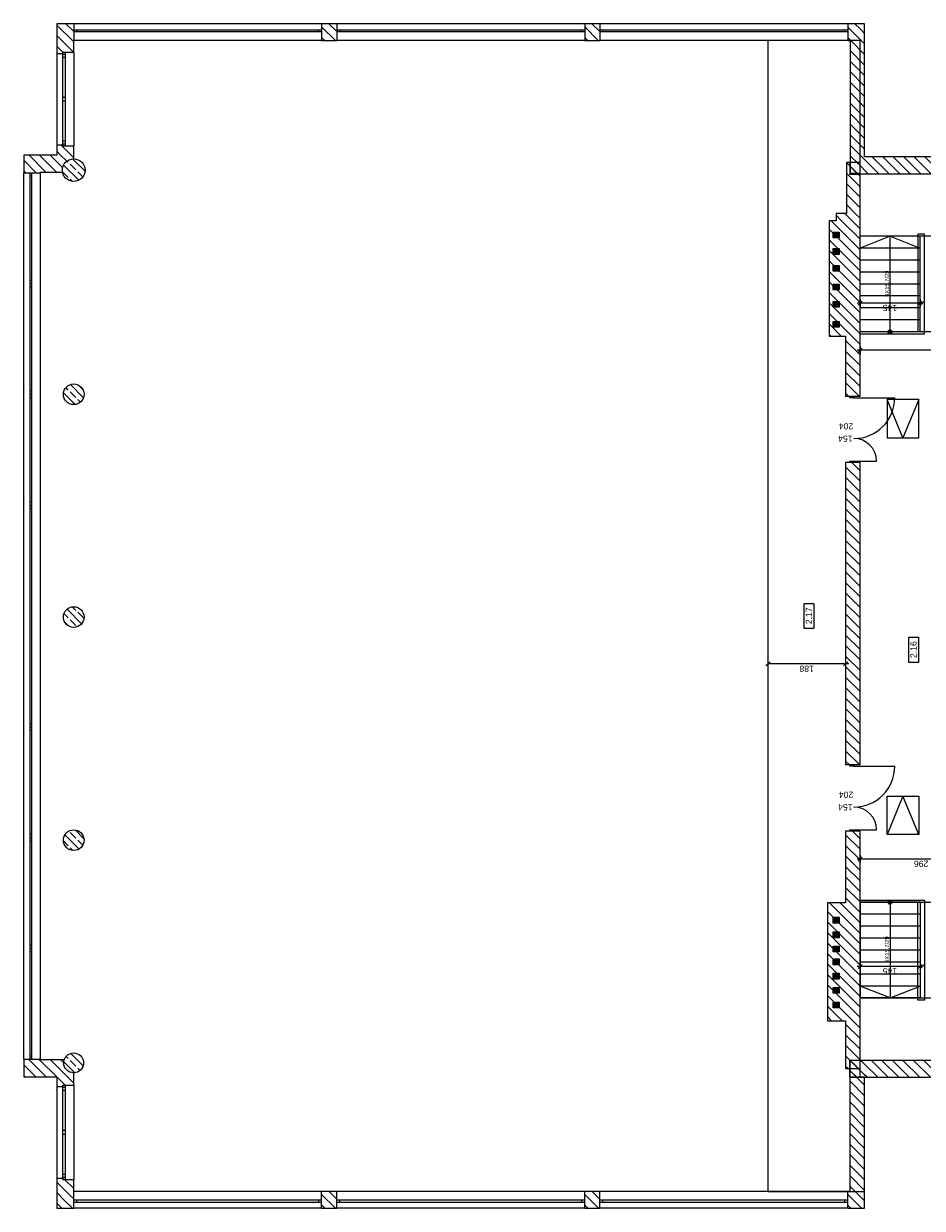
# Model space of a CAD drawing. Header units: millimetres. Extents: x -22225 to 37225, y -49550 to 562.
# Tile 1 of 17: x -22225 to -480, y -49550 to -20880. Entities that reach past the tile are written whole.
import ezdxf

# ---------------------------------------------------------------- set-up
doc = ezdxf.new("R2010")
doc.units = ezdxf.units.MM
doc.set_wipeout_variables(frame=1)
for name, color, linetype, lineweight in [('Nowe_220-A Ściany_Nr_pióra__27', 7, 'Continuous', 9), ('poziom_2 (1)_6_Znaczniki drzwi ArchiCADa_Nr_pióra__7_Nr_pióra__7', 7, 'Continuous', 9), ('poziom_3 (1)_7_0_Nr_pióra__21_Nr_pióra__7', 7, 'Continuous', 9), ('poziom_3 (1)_7_2D - Ogólne_Nr_pióra__19', 7, 'Continuous', 9), ('poziom_3 (1)_7_2D - Ogólne_Nr_pióra__1_Nr_pióra__7', 7, 'Continuous', 9), ('poziom_3 (1)_7_2D - Ogólne_Nr_pióra__7_Nr_pióra__7', 7, 'Continuous', 9), ('poziom_3 (1)_7_Drzwi ArchiCAD_Nr_pióra__27_Nr_pióra__7', 7, 'Continuous', 9), ('poziom_3 (1)_7_Drzwi ArchiCAD_Nr_pióra__81_Nr_pióra__1', 7, 'Continuous', 9), ('poziom_3 (1)_7_Konstrukcja - Schody', 7, 'Continuous', 9), ('poziom_3 (1)_7_Konstrukcja - Schody_Nr_pióra__81_Nr_pióra__1', 7, 'Continuous', 9), ('poziom_3 (1)_7_Konstrukcja - Stropy_Nr_pióra__81_Nr_pióra__1', 7, 'Continuous', 9), ('poziom_3 (1)_7_Konstrukcja - Słupy_Nr_pióra__1_Nr_pióra__7', 7, 'Continuous', 9), ('poziom_3 (1)_7_Konstrukcja - Słupy_Nr_pióra__82_Nr_pióra__11', 7, 'Continuous', 9), ('poziom_3 (1)_7_Konstrukcja - Ściany zew', 7, 'Continuous', 9), ('poziom_3 (1)_7_Konstrukcja - Ściany zew_Nr_pióra__107_Nr_pióra__11', 7, 'Continuous', 9), ('poziom_3 (1)_7_Konstrukcja - Ściany zew_Nr_pióra__254', 7, 'Continuous', 9), ('poziom_3 (1)_7_Konstrukcja - Ściany zew_Nr_pióra__27_Nr_pióra__7', 7, 'Continuous', 9), ('poziom_3 (1)_7_Konstrukcja - Ściany zew_Nr_pióra__87_Nr_pióra__1', 7, 'Continuous', 9), ('poziom_3 (1)_7_Metryczki pomieszczeń ArchiCADa_Nr_pióra__6_Nr_pióra__5', 7, 'Continuous', 9), ('poziom_3 (1)_7_Okna ArchiCADa_Nr_pióra__101_Nr_pióra__252', 7, 'Continuous', 9), ('poziom_3 (1)_7_Okna ArchiCADa_Nr_pióra__27_Nr_pióra__7', 7, 'Continuous', 9), ('poziom_3 (1)_7_Okna ArchiCADa_Nr_pióra__81_Nr_pióra__1', 7, 'Continuous', 9)]:
    doc.layers.add(name, color=color, linetype=linetype, lineweight=lineweight)
doc.styles.add('GENERATED_STYLE_1', font='arial.ttf')
pattern_1 = [(135, (37225, -40870), (127.2792, 127.2792), [])]
pattern_2 = [(135, (37225, -40870), (183.8478, 183.8478), []), (135, (37133.08, -40961.92), (183.8478, 183.8478), [195, -65])]

msp = doc.modelspace()

# ---------------------------------------------------------------- hatches: boundary and pattern name
at = {"layer": 'poziom_3 (1)_7_2D - Ogólne_Nr_pióra__19'}
for points in [[(-2243, -24538), (-1986, -24538), (-1986, -24489), (-2206, -24489), (-2206, -24241), (-2243, -24241)], [(-2635, -25925), (-2635, -26065), (-2495, -26065), (-2495, -25925)], [(-2635, -26322), (-2635, -26462), (-2495, -26462), (-2495, -26322)], [(-2635, -26731), (-2635, -26871), (-2495, -26871), (-2495, -26731)], [(-2635, -27182), (-2635, -27322), (-2495, -27322), (-2495, -27182)], [(-2635, -27602), (-2635, -27742), (-2495, -27742), (-2495, -27602)], [(-2635, -28087), (-2635, -28227), (-2495, -28227), (-2495, -28087)], [(-2635, -42505), (-2635, -42645), (-2495, -42645), (-2495, -42505)], [(-2635, -42860), (-2635, -43000), (-2495, -43000), (-2495, -42860)], [(-2635, -43206), (-2635, -43346), (-2495, -43346), (-2495, -43206)], [(-2635, -43516), (-2635, -43656), (-2495, -43656), (-2495, -43516)], [(-2635, -43861), (-2635, -44001), (-2495, -44001), (-2495, -43861)], [(-2635, -44207), (-2635, -44347), (-2495, -44347), (-2495, -44207)], [(-2635, -44562), (-2635, -44702), (-2495, -44702), (-2495, -44562)], [(-2217, -46169), (-2217, -45987), (-1986, -45987), (-1986, -45953), (-2250, -45953), (-2250, -46169)]]:
    msp.add_hatch(color=256, dxfattribs=at).paths.add_polyline_path(points)
at = {"layer": 'poziom_3 (1)_7_Konstrukcja - Schody'}
for points in [[(-1260, -28290), (-1268, -28291), (-1276, -28293), (-1284, -28296), (-1291, -28301), (-1297, -28306), (-1302, -28313), (-1306, -28320), (-1308, -28328), (-1310, -28336), (-1310, -28344), (-1308, -28352), (-1306, -28360), (-1302, -28367), (-1297, -28374), (-1291, -28379), (-1284, -28384), (-1276, -28387), (-1268, -28389), (-1260, -28390), (-1252, -28389), (-1244, -28387), (-1236, -28384), (-1229, -28379), (-1223, -28374), (-1218, -28367), (-1214, -28360), (-1212, -28352), (-1210, -28344), (-1210, -28336), (-1212, -28328), (-1214, -28320), (-1218, -28313), (-1223, -28306), (-1229, -28301), (-1236, -28296), (-1244, -28293), (-1252, -28291)], [(-1260, -42190), (-1252, -42189), (-1244, -42187), (-1236, -42184), (-1229, -42179), (-1223, -42174), (-1218, -42167), (-1214, -42160), (-1212, -42152), (-1210, -42144), (-1210, -42136), (-1212, -42128), (-1214, -42120), (-1218, -42113), (-1223, -42106), (-1229, -42101), (-1236, -42096), (-1244, -42093), (-1252, -42091), (-1260, -42090), (-1268, -42091), (-1276, -42093), (-1284, -42096), (-1291, -42101), (-1297, -42106), (-1302, -42113), (-1306, -42120), (-1308, -42128), (-1310, -42136), (-1310, -42144), (-1308, -42152), (-1306, -42160), (-1302, -42167), (-1297, -42174), (-1291, -42179), (-1284, -42184), (-1276, -42187), (-1268, -42189)]]:
    msp.add_hatch(color=256, dxfattribs=at).paths.add_polyline_path(points)
at = {"layer": 'poziom_3 (1)_7_Konstrukcja - Słupy_Nr_pióra__82_Nr_pióra__11'}
h = msp.add_hatch(dxfattribs=at)
h.set_pattern_fill('BETON_ZBROJONY_0007', color=256, angle=270, style=0, pattern_type=2)
h.set_pattern_definition(pattern_2)
h.paths.add_polyline_path([(-20740, -24425, 0.414214), (-21015, -24150, 0.414214), (-21290, -24425, 0.414214), (-21015, -24700, 0.414214)])
h = msp.add_hatch(dxfattribs=at)
h.set_pattern_fill('BETON_ZBROJONY_0007', color=256, angle=270, style=0, pattern_type=2)
h.set_pattern_definition(pattern_2)
h.paths.add_polyline_path([(-20765, -29850, 0.414214), (-21015, -29600, 0.414214), (-21265, -29850, 0.414214), (-21015, -30100, 0.414214)])
h = msp.add_hatch(dxfattribs=at)
h.set_pattern_fill('BETON_ZBROJONY_0007', color=256, angle=270, style=0, pattern_type=2)
h.set_pattern_definition(pattern_2)
h.paths.add_polyline_path([(-20765, -35240, 0.414214), (-21015, -34990, 0.414214), (-21265, -35240, 0.414214), (-21015, -35490, 0.414214)])
h = msp.add_hatch(dxfattribs=at)
h.set_pattern_fill('BETON_ZBROJONY_0007', color=256, angle=270, style=0, pattern_type=2)
h.set_pattern_definition(pattern_2)
h.paths.add_polyline_path([(-20765, -40640, 0.414214), (-21015, -40390, 0.414214), (-21265, -40640, 0.414214), (-21015, -40890, 0.414214)])
h = msp.add_hatch(dxfattribs=at)
h.set_pattern_fill('BETON_ZBROJONY_0007', color=256, angle=270, style=0, pattern_type=2)
h.set_pattern_definition(pattern_2)
h.paths.add_polyline_path([(-20775, -46030, 0.414214), (-21015, -45790, 0.414214), (-21255, -46030, 0.414214), (-21015, -46270, 0.414214)])
at = {"layer": 'poziom_3 (1)_7_Konstrukcja - Ściany zew_Nr_pióra__107_Nr_pióra__11'}
h = msp.add_hatch(dxfattribs=at)
h.set_pattern_fill('BLOCZKI_CERAMICZNE_0007', color=256, angle=270, style=0, pattern_type=2)
h.set_pattern_definition(pattern_1)
h.paths.add_polyline_path([(-21425, -20880), (-21015, -21290), (-21015, -20880)])
h = msp.add_hatch(dxfattribs=at)
h.set_pattern_fill('BLOCZKI_CERAMICZNE_0007', color=256, angle=270, style=0, pattern_type=2)
h.set_pattern_definition(pattern_1)
h.paths.add_polyline_path([(-21275, -21600), (-21275, -21570), (-21015, -21570), (-21015, -21290), (-21425, -20880), (-21425, -21600)])
h = msp.add_hatch(dxfattribs=at)
h.set_pattern_fill('BLOCZKI_CERAMICZNE_0007', color=256, angle=270, style=0, pattern_type=2)
h.set_pattern_definition(pattern_1)
h.paths.add_polyline_path([(-15015, -21290), (-14650, -21290), (-14650, -20880), (-15015, -20880)])
h = msp.add_hatch(dxfattribs=at)
h.set_pattern_fill('BLOCZKI_CERAMICZNE_0007', color=256, angle=270, style=0, pattern_type=2)
h.set_pattern_definition(pattern_1)
h.paths.add_polyline_path([(-8650, -21290), (-8285, -21290), (-8285, -20880), (-8650, -20880)])
h = msp.add_hatch(dxfattribs=at)
h.set_pattern_fill('BLOCZKI_CERAMICZNE_0007', color=256, angle=270, style=0, pattern_type=2)
h.set_pattern_definition(pattern_1)
h.paths.add_polyline_path([(-2285, -21290), (-2225, -21290), (-1875, -20880), (-2285, -20880)])
h = msp.add_hatch(dxfattribs=at)
h.set_pattern_fill('BLOCZKI_CERAMICZNE_0007', color=256, angle=270, style=0, pattern_type=2)
h.set_pattern_definition(pattern_1)
h.paths.add_polyline_path([(-1875, -24100), (-1875, -20880), (-2225, -21290), (-2225, -24510)])
h = msp.add_hatch(dxfattribs=at)
h.set_pattern_fill('BLOCZKI_CERAMICZNE_0007', color=256, angle=270, style=0, pattern_type=2)
h.set_pattern_definition(pattern_1)
h.paths.add_polyline_path([(-22225, -24490), (-21815, -24490), (-21815, -24470), (-22225, -24060)])
h = msp.add_hatch(dxfattribs=at)
h.set_pattern_fill('BLOCZKI_CERAMICZNE_0007', color=256, angle=270, style=0, pattern_type=2)
h.set_pattern_definition(pattern_1)
h.paths.add_polyline_path([(-22225, -24060), (-21815, -24470), (-21425, -24470), (-21425, -24060)])
h = msp.add_hatch(dxfattribs=at)
h.set_pattern_fill('BLOCZKI_CERAMICZNE_0007', color=256, angle=270, style=0, pattern_type=2)
h.set_pattern_definition(pattern_1)
h.paths.add_polyline_path([(-21425, -23810), (-21425, -24060), (-21015, -24060), (-21015, -23840), (-21275, -23840), (-21275, -23810)])
h = msp.add_hatch(dxfattribs=at)
h.set_pattern_fill('BLOCZKI_CERAMICZNE_0007', color=256, angle=270, style=0, pattern_type=2)
h.set_pattern_definition(pattern_1)
h.paths.add_polyline_path([(-21425, -24060), (-21425, -24470), (-21283, -24470), (-21290, -24425), (-21277, -24340), (-21237, -24263), (-21230, -24255), (-21425, -24060)])
h = msp.add_hatch(dxfattribs=at)
h.set_pattern_fill('BLOCZKI_CERAMICZNE_0007', color=256, angle=270, style=0, pattern_type=2)
h.set_pattern_definition(pattern_1)
h.paths.add_polyline_path([(-21230, -24255), (-21177, -24203), (-21100, -24163), (-21015, -24150), (-21015, -24060), (-21425, -24060)])
h = msp.add_hatch(dxfattribs=at)
h.set_pattern_fill('BLOCZKI_CERAMICZNE_0007', color=256, angle=270, style=0, pattern_type=2)
h.set_pattern_definition(pattern_1)
h.paths.add_polyline_path([(-1985, -25470), (-1985, -24240), (-2315, -24240), (-2315, -25470)])
h = msp.add_hatch(dxfattribs=at)
h.set_pattern_fill('BLOCZKI_CERAMICZNE_0007', color=256, angle=270, style=0, pattern_type=2)
h.set_pattern_definition(pattern_1)
h.paths.add_polyline_path([(1850, -24100), (-1875, -24100), (-2225, -24510), (1850, -24510)])
h = msp.add_hatch(dxfattribs=at)
h.set_pattern_fill('BLOCZKI_CERAMICZNE_0007', color=256, angle=270, style=0, pattern_type=2)
h.set_pattern_definition(pattern_1)
h.paths.add_polyline_path([(-1985, -25650), (-1985, -25470), (-2565, -25470), (-2565, -25650)])
h = msp.add_hatch(dxfattribs=at)
h.set_pattern_fill('BLOCZKI_CERAMICZNE_0007', color=256, angle=270, style=0, pattern_type=2)
h.set_pattern_definition(pattern_1)
h.paths.add_polyline_path([(-1985, -28440), (-1985, -25650), (-2735, -25650), (-2735, -28440)])
h = msp.add_hatch(dxfattribs=at)
h.set_pattern_fill('BLOCZKI_CERAMICZNE_0007', color=256, angle=270, style=0, pattern_type=2)
h.set_pattern_definition(pattern_1)
h.paths.add_polyline_path([(-2335, -29900), (-1985, -29900), (-1985, -28440), (-2335, -28440)])
h = msp.add_hatch(dxfattribs=at)
h.set_pattern_fill('BLOCZKI_CERAMICZNE_0007', color=256, angle=270, style=0, pattern_type=2)
h.set_pattern_definition(pattern_1)
h.paths.add_polyline_path([(-2335, -38820), (-1985, -38820), (-1985, -31500), (-2335, -31500)])
h = msp.add_hatch(dxfattribs=at)
h.set_pattern_fill('BLOCZKI_CERAMICZNE_0007', color=256, angle=270, style=0, pattern_type=2)
h.set_pattern_definition(pattern_1)
h.paths.add_polyline_path([(-1985, -42160), (-1985, -40420), (-2335, -40420), (-2335, -42160)])
h = msp.add_hatch(dxfattribs=at)
h.set_pattern_fill('BLOCZKI_CERAMICZNE_0007', color=256, angle=270, style=0, pattern_type=2)
h.set_pattern_definition(pattern_1)
h.paths.add_polyline_path([(-2775, -42160), (-2775, -45010), (-1985, -45010), (-1985, -42160)])
h = msp.add_hatch(dxfattribs=at)
h.set_pattern_fill('BLOCZKI_CERAMICZNE_0007', color=256, angle=270, style=0, pattern_type=2)
h.set_pattern_definition(pattern_1)
h.paths.add_polyline_path([(-2335, -45010), (-2335, -46170), (-1985, -46170), (-1985, -45010)])
h = msp.add_hatch(dxfattribs=at)
h.set_pattern_fill('BLOCZKI_CERAMICZNE_0007', color=256, angle=270, style=0, pattern_type=2)
h.set_pattern_definition(pattern_1)
h.paths.add_polyline_path([(-22225, -45940), (-22225, -46370), (-21815, -45960), (-21815, -45940)])
h = msp.add_hatch(dxfattribs=at)
h.set_pattern_fill('BLOCZKI_CERAMICZNE_0007', color=256, angle=270, style=0, pattern_type=2)
h.set_pattern_definition(pattern_1)
h.paths.add_polyline_path([(-21425, -46370), (-21425, -45960), (-21815, -45960), (-22225, -46370)])
h = msp.add_hatch(dxfattribs=at)
h.set_pattern_fill('BLOCZKI_CERAMICZNE_0007', color=256, angle=270, style=0, pattern_type=2)
h.set_pattern_definition(pattern_1)
h.paths.add_polyline_path([(-21425, -46370), (-21213, -46158), (-21237, -46122), (-21255, -46030), (-21241, -45960), (-21425, -45960)])
h = msp.add_hatch(dxfattribs=at)
h.set_pattern_fill('BLOCZKI_CERAMICZNE_0007', color=256, angle=270, style=0, pattern_type=2)
h.set_pattern_definition(pattern_1)
h.paths.add_polyline_path([(-21015, -46370), (-21015, -46270), (-21107, -46252), (-21185, -46200), (-21213, -46158), (-21425, -46370)])
h = msp.add_hatch(dxfattribs=at)
h.set_pattern_fill('BLOCZKI_CERAMICZNE_0007', color=256, angle=270, style=0, pattern_type=2)
h.set_pattern_definition(pattern_1)
h.paths.add_polyline_path([(975, -45970), (-1875, -45970), (-1875, -46380), (1355, -46380)])
h = msp.add_hatch(dxfattribs=at)
h.set_pattern_fill('BLOCZKI_CERAMICZNE_0007', color=256, angle=270, style=0, pattern_type=2)
h.set_pattern_definition(pattern_1)
h.paths.add_polyline_path([(-21275, -46600), (-21275, -46570), (-21015, -46570), (-21015, -46370), (-21425, -46370), (-21425, -46600)])
h = msp.add_hatch(dxfattribs=at)
h.set_pattern_fill('BLOCZKI_CERAMICZNE_0007', color=256, angle=270, style=0, pattern_type=2)
h.set_pattern_definition(pattern_1)
h.paths.add_polyline_path([(-21425, -48820), (-21425, -49550), (-21015, -49140), (-21015, -48850), (-21275, -48850), (-21275, -48820)])
h = msp.add_hatch(dxfattribs=at)
h.set_pattern_fill('BLOCZKI_CERAMICZNE_0007', color=256, angle=270, style=0, pattern_type=2)
h.set_pattern_definition(pattern_1)
h.paths.add_polyline_path([(-21015, -49550), (-21015, -49140), (-21425, -49550)])
h = msp.add_hatch(dxfattribs=at)
h.set_pattern_fill('BLOCZKI_CERAMICZNE_0007', color=256, angle=270, style=0, pattern_type=2)
h.set_pattern_definition(pattern_1)
h.paths.add_polyline_path([(-15015, -49140), (-15015, -49550), (-14650, -49550), (-14650, -49140)])
h = msp.add_hatch(dxfattribs=at)
h.set_pattern_fill('BLOCZKI_CERAMICZNE_0007', color=256, angle=270, style=0, pattern_type=2)
h.set_pattern_definition(pattern_1)
h.paths.add_polyline_path([(-8285, -49550), (-8285, -49140), (-8650, -49140), (-8650, -49550)])
h = msp.add_hatch(dxfattribs=at)
h.set_pattern_fill('BLOCZKI_CERAMICZNE_0007', color=256, angle=270, style=0, pattern_type=2)
h.set_pattern_definition(pattern_1)
h.paths.add_polyline_path([(-2285, -49550), (-2235, -49550), (-2235, -49140), (-2285, -49140)])
h = msp.add_hatch(dxfattribs=at)
h.set_pattern_fill('BLOCZKI_CERAMICZNE_0007', color=256, angle=270, style=0, pattern_type=2)
h.set_pattern_definition(pattern_1)
h.paths.add_polyline_path([(-2235, -49140), (-1875, -49550), (-1875, -49140)])

# ---------------------------------------------------------------- linework, layer by layer
at = {"layer": 'Nowe_220-A Ściany_Nr_pióra__27'}
for p, q in [((-1985, -27642), (-2060, -27642)), ((-1935, -27592), (-2035, -27692)), ((-1985, -27548), (-1985, -27735)), ((-535, -27642), (-1985, -27642)), ((-585, -27692), (-485, -27592)), ((-585, -27692), (-485, -27592)), ((-535, -27548), (-535, -27735)), ((-475, -27642), (-535, -27642)), ((-525, -27692), (-425, -27592)), ((-525, -27692), (-425, -27592)), ((-1985, -28784), (-2060, -28784)), ((-1935, -28734), (-2035, -28834)), ((-1985, -28690), (-1985, -28878)), ((1525, -28784), (-1985, -28784)), ((-4265, -36423), (-4165, -36323)), ((-4265, -36423), (-4165, -36323)), ((-4215, -36280), (-4215, -36467)), ((-4215, -36280), (-4215, -36467)), ((-2335, -36373), (-4215, -36373)), ((-2385, -36423), (-2285, -36323)), ((-2335, -36280), (-2335, -36467)), ((-2260, -36373), (-2335, -36373)), ((-1985, -41097), (-2060, -41097)), ((-1935, -41047), (-2035, -41147)), ((-1985, -41003), (-1985, -41191)), ((975, -41097), (-1985, -41097)), ((-1985, -43698), (-2060, -43698)), ((-1935, -43648), (-2035, -43748)), ((-1985, -43604), (-1985, -43791)), ((-535, -43698), (-1985, -43698)), ((-585, -43748), (-485, -43648)), ((-585, -43748), (-485, -43648)), ((-535, -43604), (-535, -43791)), ((-535, -43604), (-535, -43791)), ((-475, -43698), (-535, -43698)), ((-525, -43748), (-425, -43648)), ((-525, -43748), (-425, -43648))]:
    msp.add_line(p, q, dxfattribs=at)
at = {"layer": 'poziom_3 (1)_7_0_Nr_pióra__21_Nr_pióra__7', "flags": 128}
for points in [[(-1985, -28390), (-425, -28390), (-425, -25970), (-585, -25970), (-585, -28340)], [(-1985, -42090), (-425, -42090), (-425, -44510), (-585, -44510), (-585, -42140)]]:
    msp.add_lwpolyline(points, dxfattribs=at)
at = {"layer": 'poziom_3 (1)_7_2D - Ogólne_Nr_pióra__1_Nr_pióra__7', "flags": 128}
for points in [[(-2635, -25925), (-2495, -25925), (-2495, -26065), (-2635, -26065)], [(-2635, -26322), (-2495, -26322), (-2495, -26462), (-2635, -26462)], [(-2635, -26731), (-2495, -26731), (-2495, -26871), (-2635, -26871)], [(-2635, -27182), (-2495, -27182), (-2495, -27322), (-2635, -27322)], [(-2635, -27602), (-2495, -27602), (-2495, -27742), (-2635, -27742)], [(-2635, -28087), (-2495, -28087), (-2495, -28227), (-2635, -28227)], [(-568, -30905), (-568, -29974), (-1328, -29974), (-1328, -30905)], [(-568, -39575), (-568, -40506), (-1328, -40506), (-1328, -39575)], [(-2635, -42505), (-2495, -42505), (-2495, -42645), (-2635, -42645)], [(-2635, -42860), (-2495, -42860), (-2495, -43000), (-2635, -43000)], [(-2635, -43206), (-2495, -43206), (-2495, -43346), (-2635, -43346)], [(-2635, -43516), (-2495, -43516), (-2495, -43656), (-2635, -43656)], [(-2635, -43861), (-2495, -43861), (-2495, -44001), (-2635, -44001)], [(-2635, -44207), (-2495, -44207), (-2495, -44347), (-2635, -44347)], [(-2635, -44562), (-2495, -44562), (-2495, -44702), (-2635, -44702)]]:
    msp.add_lwpolyline(points, close=True, dxfattribs=at)
for points in [[(-568, -29974), (-948, -30905), (-1328, -29974)], [(-568, -40506), (-948, -39575), (-1328, -40506)]]:
    msp.add_lwpolyline(points, dxfattribs=at)
at = {"layer": 'poziom_3 (1)_7_2D - Ogólne_Nr_pióra__1_Nr_pióra__7'}
for centre in [(-2563, -26767), (-2563, -26834), (-2563, -27218), (-2563, -27285), (-2563, -28123), (-2563, -28191), (-2563, -44243), (-2563, -44311)]:
    msp.add_ellipse(centre, major_axis=(0, 33.6), ratio=0.860295, dxfattribs=at)
at = {"layer": 'poziom_3 (1)_7_2D - Ogólne_Nr_pióra__7_Nr_pióra__7'}
for p, q in [((-2635, -25925), (-2495, -26065)), ((-2635, -26322), (-2495, -26462)), ((-2635, -26731), (-2495, -26871)), ((-2635, -27182), (-2495, -27322)), ((-2635, -27602), (-2495, -27742)), ((-2635, -28087), (-2495, -28227)), ((-2635, -42505), (-2495, -42645)), ((-2635, -42860), (-2495, -43000)), ((-2635, -43206), (-2495, -43346)), ((-2635, -43516), (-2495, -43656)), ((-2635, -43861), (-2495, -44001)), ((-2635, -44207), (-2495, -44347)), ((-2635, -44562), (-2495, -44702))]:
    msp.add_line(p, q, dxfattribs=at)
at = {"layer": 'poziom_3 (1)_7_Drzwi ArchiCAD_Nr_pióra__27_Nr_pióra__7'}
for p, q in [((-2135, -29900), (-2235, -29900)), ((-2135, -31500), (-2235, -31500)), ((-2135, -38820), (-2235, -38820)), ((-2135, -40420), (-2235, -40420))]:
    msp.add_line(p, q, dxfattribs=at)
at = {"layer": 'poziom_3 (1)_7_Drzwi ArchiCAD_Nr_pióra__81_Nr_pióra__1'}
for p, q in [((-2235, -29932), (-2235, -29900)), ((-2235, -29900), (-2135, -29900)), ((-2135, -29932), (-2235, -29932)), ((-2135, -29900), (-2135, -29932)), ((-2135, -29932), (-1147, -29932)), ((-2235, -31500), (-2235, -31468)), ((-2235, -31468), (-2135, -31468)), ((-2135, -31500), (-2235, -31500)), ((-2135, -31468), (-2135, -31500)), ((-2135, -31468), (-1587, -31468)), ((-2235, -38852), (-2235, -38820)), ((-2235, -38820), (-2135, -38820)), ((-2135, -38852), (-2235, -38852)), ((-2135, -38820), (-2135, -38852)), ((-2135, -38852), (-1147, -38852)), ((-2235, -40420), (-2235, -40388)), ((-2235, -40388), (-2135, -40388)), ((-2135, -40420), (-2235, -40420)), ((-2135, -40388), (-2135, -40420)), ((-2135, -40388), (-1587, -40388))]:
    msp.add_line(p, q, dxfattribs=at)
for centre, radius, start, end in [((-2135, -29932), 988, 270, 0), ((-2135, -31468), 548, 0, 90), ((-2135, -38852), 988, 270, 0), ((-2135, -40388), 548, 0, 90)]:
    msp.add_arc(centre, radius, start, end, dxfattribs=at)
at = {"layer": 'poziom_3 (1)_7_Konstrukcja - Schody_Nr_pióra__81_Nr_pióra__1'}
for p, q in [((-1985, -28340), (-1985, -26020)), ((-535, -26020), (-1985, -26020)), ((-535, -26020), (-1985, -26020)), ((-1260, -26020), (-1985, -26310)), ((-1260, -28340), (-1260, -26020)), ((-1260, -26020), (-535, -26310)), ((-535, -28340), (-535, -26020)), ((-535, -26310), (-1985, -26310)), ((-535, -26600), (-1985, -26600)), ((-535, -26890), (-1985, -26890)), ((-535, -27180), (-1985, -27180)), ((-535, -27470), (-1985, -27470)), ((-535, -27760), (-1985, -27760)), ((-535, -28050), (-1985, -28050)), ((-535, -28340), (-1985, -28340)), ((-535, -28340), (-1985, -28340)), ((-1985, -42140), (-1985, -44460)), ((-535, -42140), (-1985, -42140)), ((-535, -42140), (-1985, -42140)), ((-1260, -42140), (-1260, -44460)), ((-535, -42140), (-535, -44460)), ((-535, -42430), (-1985, -42430)), ((-535, -42720), (-1985, -42720)), ((-535, -43010), (-1985, -43010)), ((-535, -43300), (-1985, -43300)), ((-535, -43590), (-1985, -43590)), ((-535, -43880), (-1985, -43880)), ((-535, -44170), (-1985, -44170)), ((-1260, -44460), (-1985, -44170)), ((-1260, -44460), (-535, -44170)), ((-535, -44460), (-1985, -44460)), ((-535, -44460), (-1985, -44460))]:
    msp.add_line(p, q, dxfattribs=at)
for centre in [(-1260, -28340), (-1260, -42140)]:
    msp.add_circle(centre, 50, dxfattribs=at)
at = {"layer": 'poziom_3 (1)_7_Konstrukcja - Stropy_Nr_pióra__81_Nr_pióra__1', "flags": 128}
for points in [[(975, -42140), (975, -30410), (1525, -30410), (1525, -28340), (975, -28340), (-1985, -28340), (-1985, -21290), (-4215, -21290), (-4215, -49140), (-1985, -49140), (-1985, -42140)], [(-1985, -26020), (-1985, -24510), (1525, -24510), (1525, -26020)], [(-1985, -45970), (-1985, -44460), (975, -44460), (975, -45970)]]:
    msp.add_lwpolyline(points, close=True, dxfattribs=at)
at = {"layer": 'poziom_3 (1)_7_Konstrukcja - Słupy_Nr_pióra__1_Nr_pióra__7'}
for centre, radius in [((-21015, -24425), 275), ((-21015, -29850), 250), ((-21015, -35240), 250), ((-21015, -40640), 250), ((-21015, -46030), 240)]:
    msp.add_circle(centre, radius, dxfattribs=at)
at = {"layer": 'poziom_3 (1)_7_Konstrukcja - Ściany zew_Nr_pióra__27_Nr_pióra__7'}
for p, q in [((-21015, -20880), (-21015, -21030)), ((-15015, -20880), (-15015, -21030)), ((-14650, -20880), (-14650, -21030)), ((-8650, -20880), (-8650, -21030)), ((-8285, -20880), (-8285, -21030)), ((-2285, -20880), (-2285, -21030)), ((-21015, -21030), (-21015, -21080)), ((-21015, -21080), (-21015, -21290)), ((-15015, -21030), (-15015, -21080)), ((-15015, -21080), (-15015, -21290)), ((-14650, -21030), (-14650, -21080)), ((-14650, -21080), (-14650, -21290)), ((-8650, -21030), (-8650, -21080)), ((-8650, -21080), (-8650, -21290)), ((-8285, -21030), (-8285, -21080)), ((-8285, -21080), (-8285, -21290)), ((-2285, -21030), (-2285, -21080)), ((-2285, -21080), (-2285, -21290)), ((-21425, -21600), (-21275, -21600)), ((-21275, -21600), (-21275, -21570)), ((-21275, -21570), (-21225, -21570)), ((-21225, -21570), (-21015, -21570)), ((-21425, -23810), (-21275, -23810)), ((-21275, -23810), (-21275, -23840)), ((-21275, -23840), (-21225, -23840)), ((-21225, -23840), (-21015, -23840)), ((-22225, -24490), (-22075, -24490)), ((-22075, -24490), (-22025, -24490)), ((-22025, -24490), (-21815, -24490)), ((-2235, -29900), (-2335, -29900)), ((-2135, -29900), (-2235, -29900)), ((-1985, -29900), (-2135, -29900)), ((-2235, -31500), (-2335, -31500)), ((-2135, -31500), (-2235, -31500)), ((-1985, -31500), (-2135, -31500)), ((-2235, -38820), (-2335, -38820)), ((-2135, -38820), (-2235, -38820)), ((-1985, -38820), (-2135, -38820)), ((-2235, -40420), (-2335, -40420)), ((-2135, -40420), (-2235, -40420)), ((-1985, -40420), (-2135, -40420)), ((-22225, -45940), (-22075, -45940)), ((-22075, -45940), (-22025, -45940)), ((-22025, -45940), (-21815, -45940)), ((-21425, -46600), (-21275, -46600)), ((-21275, -46600), (-21275, -46570)), ((-21275, -46570), (-21225, -46570)), ((-21225, -46570), (-21015, -46570)), ((-21425, -48820), (-21275, -48820)), ((-21275, -48820), (-21275, -48850)), ((-21275, -48850), (-21225, -48850)), ((-21225, -48850), (-21015, -48850)), ((-21015, -49350), (-21015, -49140)), ((-15015, -49350), (-15015, -49140)), ((-14650, -49350), (-14650, -49140)), ((-8650, -49350), (-8650, -49140)), ((-8285, -49350), (-8285, -49140)), ((-2285, -49350), (-2285, -49140)), ((-21015, -49400), (-21015, -49350)), ((-21015, -49550), (-21015, -49400)), ((-15015, -49400), (-15015, -49350)), ((-15015, -49550), (-15015, -49400)), ((-14650, -49400), (-14650, -49350)), ((-14650, -49550), (-14650, -49400)), ((-8650, -49400), (-8650, -49350)), ((-8650, -49550), (-8650, -49400)), ((-8285, -49400), (-8285, -49350)), ((-8285, -49550), (-8285, -49400)), ((-2285, -49400), (-2285, -49350)), ((-2285, -49550), (-2285, -49400))]:
    msp.add_line(p, q, dxfattribs=at)
at = {"layer": 'poziom_3 (1)_7_Konstrukcja - Ściany zew_Nr_pióra__27_Nr_pióra__7', "flags": 128}
for points in [[(-21015, -20880), (-21425, -20880)], [(-21425, -20880), (-21425, -21600)], [(-14650, -20880), (-15015, -20880)], [(-8285, -20880), (-8650, -20880)], [(-1875, -20880), (-2285, -20880)], [(-1875, -24100), (-1875, -20880)], [(-21015, -21570), (-21015, -21290)], [(-15015, -21290), (-14650, -21290)], [(-8650, -21290), (-8285, -21290)], [(-2285, -21290), (-2225, -21290)], [(-2225, -21290), (-2225, -24510)], [(-22225, -24060), (-22225, -24490)], [(-21425, -24060), (-22225, -24060)], [(-21425, -23810), (-21425, -24060)], [(-21015, -24150), (-21015, -23840)], [(-1985, -24240), (-2315, -24240)], [(-2315, -24240), (-2315, -25470)], [(-1985, -25470), (-1985, -24240)], [(1850, -24100), (-1875, -24100)], [(-21815, -24490), (-21815, -24470)], [(-21815, -24470), (-21286, -24470)], [(-2225, -24510), (1525, -24510)], [(-2315, -25470), (-2565, -25470)], [(-2565, -25470), (-2565, -25650)], [(-1985, -25650), (-1985, -25470)], [(-2565, -25650), (-2735, -25650)], [(-2735, -25650), (-2735, -28440)], [(-1985, -28440), (-1985, -25650)], [(-2735, -28440), (-2335, -28440)], [(-2335, -28440), (-2335, -29900)], [(-1985, -29900), (-1985, -28440)], [(-2335, -31500), (-2335, -38820)], [(-1985, -38820), (-1985, -31500)], [(-2335, -40420), (-2335, -42160)], [(-1985, -42160), (-1985, -40420)], [(-2775, -42160), (-2775, -45010)], [(-2335, -42160), (-2775, -42160)], [(-1985, -45010), (-1985, -42160)], [(-2775, -45010), (-2335, -45010)], [(-2335, -45010), (-2335, -46170)], [(-1985, -46170), (-1985, -45010)], [(-22225, -45940), (-22225, -46370)], [(-21815, -45960), (-21815, -45940)], [(-21245, -45960), (-21815, -45960)], [(-1875, -45970), (-2235, -45970)], [(975, -45970), (-1875, -45970)], [(-22225, -46370), (-21425, -46370)], [(-21425, -46370), (-21425, -46600)], [(-21015, -46570), (-21015, -46270)], [(-2335, -46170), (-1985, -46170)], [(-1875, -46380), (1355, -46380)], [(-21425, -48820), (-21425, -49550)], [(-21015, -49140), (-21015, -48850)], [(-14650, -49140), (-15015, -49140)], [(-8285, -49140), (-8650, -49140)], [(-2235, -49140), (-2285, -49140)], [(-21425, -49550), (-21015, -49550)], [(-15015, -49550), (-14650, -49550)], [(-8650, -49550), (-8285, -49550)], [(-2285, -49550), (-2235, -49550)], [(-2235, -49550), (-1875, -49550)]]:
    msp.add_lwpolyline(points, dxfattribs=at)
at = {"layer": 'poziom_3 (1)_7_Konstrukcja - Ściany zew_Nr_pióra__87_Nr_pióra__1', "flags": 128}
msp.add_lwpolyline([(-2235, -45970), (-2235, -46020)], dxfattribs=at)
at = {"layer": 'poziom_3 (1)_7_Metryczki pomieszczeń ArchiCADa_Nr_pióra__6_Nr_pióra__5'}
for p, q in [((-3338, -35520), (-3338, -34910)), ((-3338, -34910), (-3102, -34910)), ((-3102, -34910), (-3102, -35520)), ((-3102, -35520), (-3338, -35520)), ((-806, -36339), (-806, -35729)), ((-806, -35729), (-570, -35729)), ((-570, -35729), (-570, -36339)), ((-570, -36339), (-806, -36339))]:
    msp.add_line(p, q, dxfattribs=at)
at = {"layer": 'poziom_3 (1)_7_Okna ArchiCADa_Nr_pióra__101_Nr_pióra__252'}
for p, q in [((-21015, -21030), (-20940, -21030)), ((-20940, -21080), (-21015, -21080)), ((-20940, -21030), (-20940, -21080)), ((-15090, -21080), (-15090, -21030)), ((-15090, -21030), (-15015, -21030)), ((-15015, -21080), (-15090, -21080)), ((-14650, -21030), (-14575, -21030)), ((-14575, -21080), (-14650, -21080)), ((-14575, -21030), (-14575, -21080)), ((-8725, -21080), (-8725, -21030)), ((-8725, -21030), (-8650, -21030)), ((-8650, -21080), (-8725, -21080)), ((-8285, -21030), (-8210, -21030)), ((-8210, -21080), (-8285, -21080)), ((-8210, -21030), (-8210, -21080)), ((-2360, -21080), (-2360, -21030)), ((-2360, -21030), (-2285, -21030)), ((-2285, -21080), (-2360, -21080)), ((-21275, -21695), (-21275, -21570)), ((-21225, -21695), (-21275, -21695)), ((-21225, -21570), (-21225, -21695)), ((-21275, -22705), (-21275, -22655)), ((-21275, -22655), (-21225, -22655)), ((-21275, -22755), (-21275, -22705)), ((-21225, -22755), (-21275, -22755)), ((-21225, -22655), (-21225, -22705)), ((-21225, -22705), (-21225, -22755)), ((-21275, -23840), (-21275, -23715)), ((-21275, -23715), (-21225, -23715)), ((-21225, -23715), (-21225, -23840)), ((-22075, -24490), (-22075, -24565)), ((-22075, -24565), (-22025, -24565)), ((-22025, -24565), (-22025, -24490)), ((-22025, -27095), (-22075, -27095)), ((-22075, -27095), (-22075, -27170)), ((-22075, -27170), (-22075, -27245)), ((-22025, -27170), (-22025, -27095)), ((-22025, -27245), (-22025, -27170)), ((-22075, -27245), (-22025, -27245)), ((-22025, -29775), (-22075, -29775)), ((-22075, -29775), (-22075, -29850)), ((-22025, -29850), (-22025, -29775)), ((-22075, -29850), (-22075, -29925)), ((-22075, -29925), (-22025, -29925)), ((-22025, -29925), (-22025, -29850)), ((-22025, -32455), (-22075, -32455)), ((-22075, -32455), (-22075, -32530)), ((-22075, -32530), (-22075, -32605)), ((-22075, -32605), (-22025, -32605)), ((-22025, -32530), (-22025, -32455)), ((-22025, -32605), (-22025, -32530)), ((-22025, -37825), (-22075, -37825)), ((-22075, -37825), (-22075, -37900)), ((-22025, -37900), (-22025, -37825)), ((-22075, -37900), (-22075, -37975)), ((-22075, -37975), (-22025, -37975)), ((-22025, -37975), (-22025, -37900)), ((-22025, -40505), (-22075, -40505)), ((-22075, -40505), (-22075, -40580)), ((-22075, -40580), (-22075, -40655)), ((-22075, -40655), (-22025, -40655)), ((-22025, -40580), (-22025, -40505)), ((-22025, -40655), (-22025, -40580)), ((-22025, -43185), (-22075, -43185)), ((-22075, -43185), (-22075, -43260)), ((-22075, -43260), (-22075, -43335)), ((-22025, -43260), (-22025, -43185)), ((-22025, -43335), (-22025, -43260)), ((-22075, -43335), (-22025, -43335)), ((-22025, -45865), (-22075, -45865)), ((-22075, -45865), (-22075, -45940)), ((-22025, -45940), (-22025, -45865)), ((-21275, -46695), (-21275, -46570)), ((-21225, -46695), (-21275, -46695)), ((-21225, -46570), (-21225, -46695)), ((-21275, -47710), (-21275, -47660)), ((-21275, -47660), (-21225, -47660)), ((-21275, -47760), (-21275, -47710)), ((-21225, -47760), (-21275, -47760)), ((-21225, -47660), (-21225, -47710)), ((-21225, -47710), (-21225, -47760)), ((-21275, -48850), (-21275, -48725)), ((-21275, -48725), (-21225, -48725)), ((-21225, -48725), (-21225, -48850)), ((-20940, -49350), (-21015, -49350)), ((-21015, -49400), (-20940, -49400)), ((-20940, -49400), (-20940, -49350)), ((-15015, -49350), (-15090, -49350)), ((-15090, -49350), (-15090, -49400)), ((-15090, -49400), (-15015, -49400)), ((-14575, -49350), (-14650, -49350)), ((-14650, -49400), (-14575, -49400)), ((-14575, -49400), (-14575, -49350)), ((-8650, -49350), (-8725, -49350)), ((-8725, -49350), (-8725, -49400)), ((-8725, -49400), (-8650, -49400)), ((-8210, -49350), (-8285, -49350)), ((-8285, -49400), (-8210, -49400)), ((-8210, -49400), (-8210, -49350)), ((-2285, -49350), (-2360, -49350)), ((-2360, -49350), (-2360, -49400)), ((-2360, -49400), (-2285, -49400))]:
    msp.add_line(p, q, dxfattribs=at)
at = {"layer": 'poziom_3 (1)_7_Okna ArchiCADa_Nr_pióra__27_Nr_pióra__7'}
for p, q in [((-21015, -21030), (-21015, -21080)), ((-15015, -21030), (-15015, -21080)), ((-14650, -21030), (-14650, -21080)), ((-8650, -21030), (-8650, -21080)), ((-8285, -21030), (-8285, -21080)), ((-2285, -21030), (-2285, -21080)), ((-21275, -21570), (-21225, -21570)), ((-21275, -21600), (-21275, -21570)), ((-21275, -23810), (-21275, -23840)), ((-21275, -23840), (-21225, -23840)), ((-22075, -24490), (-22025, -24490)), ((-22075, -27170), (-22025, -27170)), ((-22075, -27170), (-22025, -27170)), ((-22075, -29850), (-22025, -29850)), ((-22075, -29850), (-22025, -29850)), ((-22075, -32530), (-22025, -32530)), ((-22075, -32530), (-22025, -32530)), ((-22075, -37900), (-22025, -37900)), ((-22075, -37900), (-22025, -37900)), ((-22075, -40580), (-22025, -40580)), ((-22075, -40580), (-22025, -40580)), ((-22075, -43260), (-22025, -43260)), ((-22075, -43260), (-22025, -43260)), ((-22075, -45940), (-22025, -45940)), ((-21275, -46570), (-21225, -46570)), ((-21275, -46600), (-21275, -46570)), ((-21275, -48820), (-21275, -48850)), ((-21275, -48850), (-21225, -48850)), ((-21015, -49400), (-21015, -49350)), ((-15015, -49400), (-15015, -49350)), ((-14650, -49400), (-14650, -49350)), ((-8650, -49400), (-8650, -49350)), ((-8285, -49400), (-8285, -49350)), ((-2285, -49400), (-2285, -49350))]:
    msp.add_line(p, q, dxfattribs=at)
at = {"layer": 'poziom_3 (1)_7_Okna ArchiCADa_Nr_pióra__81_Nr_pióra__1'}
for p, q in [((-15015, -20880), (-21015, -20880)), ((-8650, -20880), (-14650, -20880)), ((-2285, -20880), (-8285, -20880)), ((-20940, -21030), (-15090, -21030)), ((-15090, -21080), (-20940, -21080)), ((-14575, -21030), (-8725, -21030)), ((-8725, -21080), (-14575, -21080)), ((-8210, -21030), (-2360, -21030)), ((-2360, -21080), (-8210, -21080)), ((-15015, -21290), (-21015, -21290)), ((-8650, -21290), (-14650, -21290)), ((-2285, -21290), (-8285, -21290)), ((-21425, -21600), (-21425, -23810)), ((-21275, -21620), (-21225, -21620)), ((-21275, -22655), (-21275, -21695)), ((-21225, -21695), (-21225, -22655)), ((-21015, -21570), (-21015, -23840)), ((-21275, -23715), (-21275, -22755)), ((-21225, -22755), (-21225, -23715)), ((-21275, -23790), (-21225, -23790)), ((-22225, -27170), (-22225, -24490)), ((-22075, -24565), (-22075, -27095)), ((-22025, -27095), (-22025, -24565)), ((-21815, -27170), (-21815, -24490)), ((-22225, -29850), (-22225, -27170)), ((-21815, -29850), (-21815, -27170)), ((-22075, -27245), (-22075, -29775)), ((-22025, -29775), (-22025, -27245)), ((-22225, -32530), (-22225, -29850)), ((-22075, -29925), (-22075, -32455)), ((-22025, -32455), (-22025, -29925)), ((-21815, -32530), (-21815, -29850)), ((-22225, -37900), (-22225, -32530)), ((-22075, -32605), (-22075, -37825)), ((-22025, -37825), (-22025, -32605)), ((-21815, -37900), (-21815, -32530)), ((-22225, -40580), (-22225, -37900)), ((-22075, -37975), (-22075, -40505)), ((-22025, -40505), (-22025, -37975)), ((-21815, -40580), (-21815, -37900)), ((-22225, -43260), (-22225, -40580)), ((-22075, -40655), (-22075, -43185)), ((-22025, -43185), (-22025, -40655)), ((-21815, -43260), (-21815, -40580)), ((-22225, -45940), (-22225, -43260)), ((-21815, -45940), (-21815, -43260)), ((-22075, -43335), (-22075, -45865)), ((-22025, -45865), (-22025, -43335)), ((-21425, -46600), (-21425, -48820)), ((-21275, -46620), (-21225, -46620)), ((-21275, -47660), (-21275, -46695)), ((-21225, -46695), (-21225, -47660)), ((-21015, -46570), (-21015, -48850)), ((-21275, -48725), (-21275, -47760)), ((-21225, -47760), (-21225, -48725)), ((-21275, -48800), (-21225, -48800)), ((-15015, -49140), (-21015, -49140)), ((-8650, -49140), (-14650, -49140)), ((-2285, -49140), (-8285, -49140)), ((-15015, -49550), (-21015, -49550)), ((-15090, -49350), (-20940, -49350)), ((-20940, -49400), (-15090, -49400)), ((-8650, -49550), (-14650, -49550)), ((-8725, -49350), (-14575, -49350)), ((-14575, -49400), (-8725, -49400)), ((-2285, -49550), (-8285, -49550)), ((-2360, -49350), (-8210, -49350)), ((-8210, -49400), (-2360, -49400))]:
    msp.add_line(p, q, dxfattribs=at)

# ---------------------------------------------------------------- texts
at = {"layer": 'Nowe_220-A Ściany_Nr_pióra__27', "char_height": 150, "attachment_point": 7, "rotation": 180, "style": 'GENERATED_STYLE_1'}
for s, insert in [('\\A1;145', (-1089, -27683)), ('\\A1;188', (-3104, -36415)), ('\\A1;296', (-334, -41138)), ('\\A1;145', (-1089, -43739))]:
    msp.add_mtext(s, dxfattribs=dict(at, insert=insert))
at = {"layer": 'poziom_2 (1)_6_Znaczniki drzwi ArchiCADa_Nr_pióra__7_Nr_pióra__7', "char_height": 150, "attachment_point": 7, "rotation": 180, "style": 'GENERATED_STYLE_1'}
for s, insert in [('\\A1;204', (-2151, -30546)), ('\\A1;154', (-2167, -30846)), ('\\A1;204', (-2151, -39466)), ('\\A1;154', (-2167, -39766))]:
    msp.add_mtext(s, dxfattribs=dict(at, insert=insert))
at = {"layer": 'poziom_3 (1)_7_Konstrukcja - Schody_Nr_pióra__81_Nr_pióra__1', "char_height": 100, "attachment_point": 4, "rotation": 90, "style": 'GENERATED_STYLE_1'}
for insert in [(-1327, -27491), (-1327, -43606)]:
    msp.add_mtext('\\A1;9X15,7/29', dxfattribs=dict(at, insert=insert))
at = {"layer": 'poziom_3 (1)_7_Metryczki pomieszczeń ArchiCADa_Nr_pióra__6_Nr_pióra__5', "char_height": 150, "attachment_point": 1, "rotation": 90, "style": 'GENERATED_STYLE_1'}
for s, insert in [('\\A1;2.17', (-3301, -35414)), ('\\A1;2.16', (-769, -36233))]:
    msp.add_mtext(s, dxfattribs=dict(at, insert=insert))

# ---------------------------------------------------------------- next in the draw order: wipeouts: each hides what was drawn before it
at = {"ltscale": 414574.654555}
msp.add_wipeout([(-2235, -46380), (-2235, -49140), (-1875, -49140), (-1875, -46380)], dxfattribs=at).dxf.layer = 'poziom_3 (1)_7_Konstrukcja - Ściany zew'

# ---------------------------------------------------------------- next in the draw order: hatches: boundary and pattern name
at = {"layer": 'poziom_3 (1)_7_Konstrukcja - Ściany zew_Nr_pióra__107_Nr_pióra__11'}
h = msp.add_hatch(dxfattribs=at)
h.set_pattern_fill('BLOCZKI_CERAMICZNE_0007', color=256, angle=270, style=0, pattern_type=2)
h.set_pattern_definition(pattern_1)
h.paths.add_polyline_path([(-2235, -46380), (-1875, -46380), (-2235, -45970)])
h = msp.add_hatch(dxfattribs=at)
h.set_pattern_fill('BLOCZKI_CERAMICZNE_0007', color=256, angle=270, style=0, pattern_type=2)
h.set_pattern_definition(pattern_1)
h.paths.add_polyline_path([(-1875, -49550), (-1875, -45970), (-2235, -45970), (-2235, -49550)])

# ---------------------------------------------------------------- next in the draw order: linework, layer by layer
at = {"layer": 'poziom_3 (1)_7_Konstrukcja - Ściany zew_Nr_pióra__254'}
for p, q in [((-2235, -46380), (-2235, -49140)), ((-1875, -46380), (-2235, -46380)), ((-1875, -49140), (-1875, -46380)), ((-2235, -49140), (-1875, -49140))]:
    msp.add_line(p, q, dxfattribs=at)
at = {"layer": 'poziom_3 (1)_7_Konstrukcja - Ściany zew_Nr_pióra__27_Nr_pióra__7'}
for p, q in [((-2235, -46380), (-1875, -46380)), ((-2235, -49140), (-1875, -49140))]:
    msp.add_line(p, q, dxfattribs=at)
at = {"layer": 'poziom_3 (1)_7_Konstrukcja - Ściany zew_Nr_pióra__27_Nr_pióra__7', "flags": 128}
for points in [[(-2235, -45970), (-2235, -49140)], [(-1875, -49550), (-1875, -46380)], [(-1875, -49550), (-1875, -49140)]]:
    msp.add_lwpolyline(points, dxfattribs=at)
at = {"layer": 'poziom_3 (1)_7_Konstrukcja - Ściany zew_Nr_pióra__87_Nr_pióra__1', "flags": 128}
for points in [[(-2235, -46020), (-2235, -46380)], [(-2235, -46380), (-2235, -46020)], [(-2235, -46380), (-2235, -49140)], [(-1875, -49140), (-1875, -46380)]]:
    msp.add_lwpolyline(points, dxfattribs=at)

doc.saveas('drawing.dxf')
